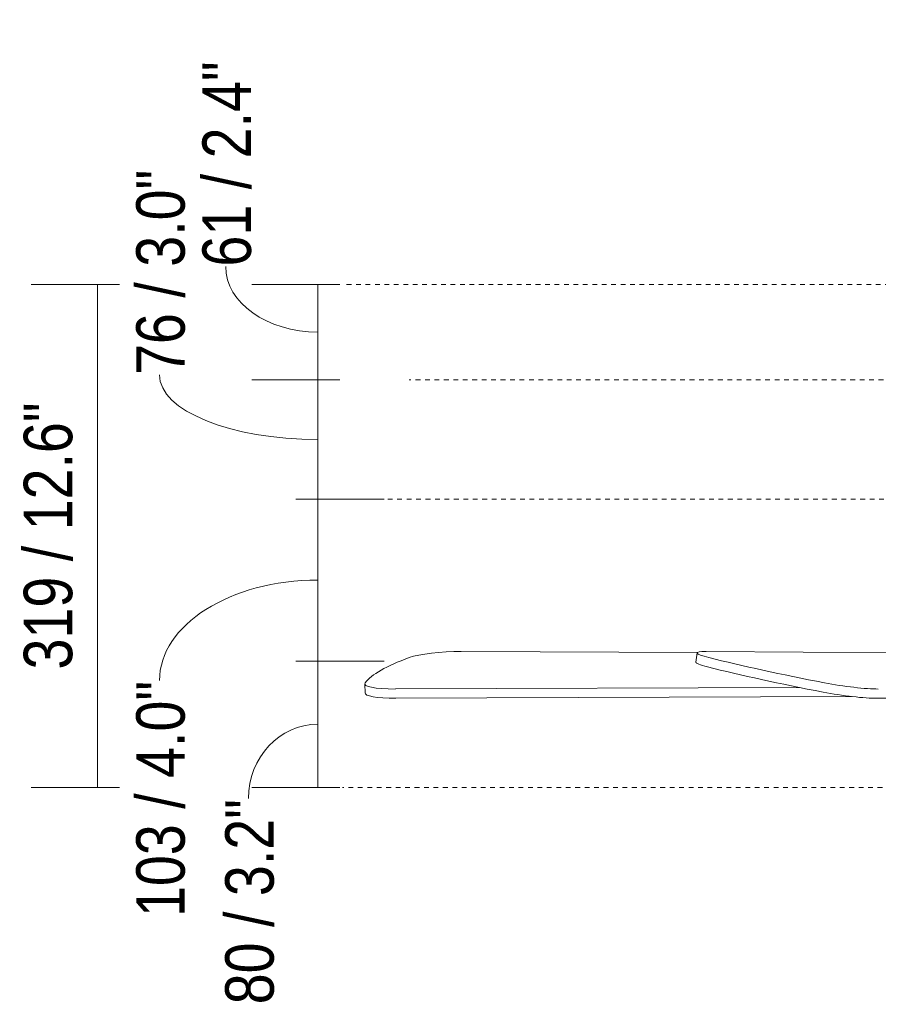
# Model space of a CAD drawing. Header units: millimetres. Extents: x 5734 to 11018, y -2931 to 7544.
# Tile 8 of 17: x 5734 to 6280, y 1543 to 2168. Entities that reach past the tile are written whole.
import ezdxf

# ---------------------------------------------------------------- set-up
doc = ezdxf.new("R2010")
doc.units = ezdxf.units.MM
doc.linetypes.add('Dash', pattern=[6, 3, -3])
doc.layers.add('A-ANNO-DIMS', color=7, linetype='Dash', lineweight=9, true_color=0xd2d2d2)
doc.layers.add('A-ANNO-DIMS-14', color=7, linetype='Continuous', lineweight=9)
doc.layers.add('E-LITE-EQPM', color=7, linetype='Continuous', lineweight=20)
doc.styles.add('Arial Narrow', font='ARIALN.TTF', dxfattribs={"height": 30.8})
doc.dimstyles.new('FARO_-_2_2mm_Arial_Narrow_mm_Inch_Left', dxfattribs={"dimscale": 304.8, "dimtxt": 31.521674, "dimasz": 0, "dimexe": 0.137795, "dimexo": 0.0625, "dimgap": 0.022966, "dimtad": 1, "dimdec": 0, "dimzin": 0, "dimdsep": 46, "dimtxsty": 'Arial Narrow', "dimblk1": 'NONE', "dimblk2": 'NONE', "dimsah": 1, "dimcen": 0.09, "dimadec": 0, "dimazin": 0, "dimtfac": 1, "dimtdec": 4, "dimtix": 1, "dimtmove": 1, "dimatfit": 3, "dimfxl": 0.045932, "dimfxlon": 1, "dimtvp": 1, "dimtolj": 1, "dimtzin": 0, "dimarcsym": 2})
doc.dimstyles.new('FARO_-_2_2mm_Arial_Narrow_mm_Inch_Left_1', dxfattribs={"dimscale": 304.8, "dimtxt": 31.521674, "dimasz": 0, "dimexe": 0.137795, "dimexo": 0.0625, "dimgap": 0.022966, "dimtad": 1, "dimdec": 0, "dimzin": 0, "dimdsep": 46, "dimtxsty": 'Arial Narrow', "dimblk1": 'NONE', "dimblk2": 'NONE', "dimsah": 1, "dimcen": 0.09, "dimadec": 0, "dimazin": 0, "dimtfac": 1, "dimtdec": 4, "dimtix": 1, "dimtmove": 0, "dimatfit": 3, "dimfxl": 0.045932, "dimfxlon": 1, "dimtvp": 1, "dimtolj": 1, "dimtzin": 0, "dimarcsym": 2})

# ---------------------------------------------------------------- blocks, each defined once
blk = doc.blocks.new('33710 - 33710 ALOHA Brown ceiling fan-522277-Alzado_PDF')
at = {"layer": 'E-LITE-EQPM'}
for p, q in [((6164.9, 1766.4), (6014.71, 1767.01)), ((6164.54, 1766.13), (6163.7, 1760.22)), ((6439.85, 1765.29), (6170.18, 1767.01)), ((5953.4, 1746.44), (5953.72, 1740.53)), ((5972.95, 1743.18), (6229.28, 1744.22)), ((6262.47, 1738.44), (5973.27, 1737.27)), ((6532.52, 1739), (6278.68, 1737.27))]:
    blk.add_line(p, q, dxfattribs=at)
for centre, major_axis, ratio, start_param, end_param in [((6213.53, 1755.1), (262.2, 14.29), 0.165149, 2.646407, 2.999406), ((6005.82, 1762.27), (27.28, 1.49), 0.165149, 1.229812, 2.646407), ((6191.58, 1762.27), (-27.04, 3.86), 0.102068, 5.639831, 7.056426), ((6360.64, 1755.1), (-259.96, 37.08), 0.102068, 0.773241, 1.126239), ((6190.74, 1756.36), (-27.04, 3.86), 0.102068, 0, 0.773241), ((6359.79, 1749.19), (-259.96, 37.08), 0.102068, 0.773241, 1.126239), ((5980.68, 1747.92), (27.28, 1.49), 0.165149, 2.999406, 4.416001), ((6257.41, 1747.92), (-27.04, 3.86), 0.102068, 1.126239, 2.542835), ((5981, 1742.02), (27.28, 1.49), 0.165149, 3.079917, 4.416001), ((6256.56, 1742.02), (-27.04, 3.86), 0.102068, 1.126239, 2.542835)]:
    blk.add_ellipse(centre, major_axis=major_axis, ratio=ratio, start_param=start_param, end_param=end_param, dxfattribs=at)
blk = doc.blocks.new('DIMBLOCK2-Alzado_PDF')
at = {"layer": 'A-ANNO-DIMS-14', "color": 251, "true_color": 0x5b5b5b, "transparency": 16777216}
for p, q in [((5937.7, 2000), (5881.7, 2000)), ((5923.7, 2000), (5923.7, 1939.36)), ((5923.7, 2000), (5937.7, 2000)), ((5937.7, 1939.36), (5881.7, 1939.36)), ((5923.7, 1939.36), (5937.7, 1939.36))]:
    blk.add_line(p, q, dxfattribs=at)
blk.add_ellipse((5923.7, 2011.28), major_axis=(58.53, 0), ratio=0.710691, start_param=3.141593, end_param=4.712389, dxfattribs=at)
at = {"layer": 'A-ANNO-DIMS-14', "color": 0, "transparency": 16777216, "insert": (5850.38, 2011.28), "char_height": 30.8, "width": 156.7078, "attachment_point": 1, "rotation": 90, "line_spacing_factor": 0.974696, "style": 'Arial Narrow'}
blk.add_mtext('61 / 2.4"', dxfattribs=at)
blk = doc.blocks.new('_None')
blk = doc.blocks.new('DIMBLOCK3-Alzado_PDF')
at = {"layer": 'A-ANNO-DIMS-14', "color": 251, "true_color": 0x5b5b5b, "transparency": 16777216}
for p, q in [((5937.7, 1939.36), (5881.7, 1939.36)), ((5923.7, 1939.36), (5923.7, 1863.73)), ((5923.7, 1939.36), (5937.7, 1939.36)), ((5923.7, 1863.73), (5909.7, 1863.73)), ((5923.63, 1863.73), (5965.7, 1863.73))]:
    blk.add_line(p, q, dxfattribs=at)
blk.add_ellipse((5923.7, 1942.5), major_axis=(-100.58, 0), ratio=0.407168, start_param=0, end_param=1.570796, dxfattribs=at)
at = {"layer": 'A-ANNO-DIMS-14', "color": 0, "transparency": 16777216, "insert": (5808.33, 1942.5), "char_height": 30.8, "width": 156.7078, "attachment_point": 1, "rotation": 90, "line_spacing_factor": 0.974696, "style": 'Arial Narrow'}
blk.add_mtext('76 / 3.0"', dxfattribs=at)
blk = doc.blocks.new('DIMBLOCK4-Alzado_PDF')
at = {"layer": 'A-ANNO-DIMS-14', "color": 251, "true_color": 0x5b5b5b, "transparency": 16777216}
for p, q in [((5923.7, 1863.73), (5909.7, 1863.73)), ((5923.63, 1863.73), (5965.7, 1863.73)), ((5923.7, 1863.73), (5923.7, 1760.91)), ((5923.7, 1760.91), (5909.7, 1760.91)), ((5923.63, 1760.91), (5965.7, 1760.91))]:
    blk.add_line(p, q, dxfattribs=at)
blk.add_ellipse((5923.7, 1748.56), major_axis=(-100.58, 0), ratio=0.633847, start_param=4.712389, end_param=6.283185, dxfattribs=at)
at = {"layer": 'A-ANNO-DIMS-14', "color": 0, "transparency": 16777216, "insert": (5808.33, 1598.46), "char_height": 30.8, "width": 180.1239, "attachment_point": 1, "rotation": 90, "line_spacing_factor": 0.974696, "style": 'Arial Narrow'}
blk.add_mtext('103 / 4.0"', dxfattribs=at)
blk = doc.blocks.new('DIMBLOCK5-Alzado_PDF')
at = {"layer": 'A-ANNO-DIMS-14', "color": 251, "true_color": 0x5b5b5b, "transparency": 16777216}
for p, q in [((5923.7, 1760.91), (5909.7, 1760.91)), ((5923.63, 1760.91), (5965.7, 1760.91)), ((5923.7, 1760.91), (5923.7, 1680.75)), ((5937.7, 1680.75), (5881.7, 1680.75)), ((5923.7, 1680.75), (5937.7, 1680.75))]:
    blk.add_line(p, q, dxfattribs=at)
blk.add_ellipse((5923.7, 1673.64), major_axis=(0, 47.19), ratio=0.933904, start_param=0, end_param=1.570796, dxfattribs=at)
at = {"layer": 'A-ANNO-DIMS-14', "color": 0, "transparency": 16777216, "insert": (5864.84, 1543.05), "char_height": 30.8, "width": 156.7078, "attachment_point": 1, "rotation": 90, "line_spacing_factor": 0.974696, "style": 'Arial Narrow'}
blk.add_mtext('80 / 3.2"', dxfattribs=at)
blk = doc.blocks.new('DIMBLOCK7-Alzado_PDF')
at = {"layer": 'A-ANNO-DIMS-14', "color": 251, "true_color": 0x5b5b5b, "transparency": 16777216}
for p, q in [((5797.7, 2000), (5741.7, 2000)), ((5783.7, 2000), (5783.7, 1680.75)), ((5783.7, 2000), (5797.7, 2000)), ((5797.7, 1680.75), (5741.7, 1680.75)), ((5783.7, 1680.75), (5797.7, 1680.75))]:
    blk.add_line(p, q, dxfattribs=at)
at = {"layer": 'A-ANNO-DIMS-14', "color": 0, "transparency": 16777216, "insert": (5736.9, 1755.57), "char_height": 30.8, "width": 203.54, "attachment_point": 1, "rotation": 90, "line_spacing_factor": 0.974696, "style": 'Arial Narrow'}
blk.add_mtext('319 / 12.6"', dxfattribs=at)

msp = doc.modelspace()

# ---------------------------------------------------------------- linework, layer by layer
at = {"layer": 'A-ANNO-DIMS'}
for p, q in [((6394.95, 2000), (5939.21, 2000)), ((6558.73, 1939.36), (5981.61, 1939.36)), ((6559.08, 1863.73), (5920.87, 1863.73)), ((5958.61, 1760.91), (5918.61, 1760.91)), ((6594.11, 1680.75), (5939.21, 1680.75))]:
    msp.add_line(p, q, dxfattribs=at)

# ---------------------------------------------------------------- block references
at = {"layer": 'E-LITE-EQPM'}
msp.add_blockref('33710 - 33710 ALOHA Brown ceiling fan-522277-Alzado_PDF', (0, 0), dxfattribs=at)

# ---------------------------------------------------------------- dimensions: what is measured, and where the dimension line sits
at = {"layer": 'A-ANNO-DIMS', "color": 251, "linetype": 'Continuous', "true_color": 0x5b5b5b}
for base, p1, p2, override, picture, middle in [((5923.7, 1939.36), (5937.7, 2000), (5937.7, 1939.36), {"dimpost": '<>', "dimfxl": 60.643432}, 'DIMBLOCK2-Alzado_PDF', (5870.92, 2089.63)), ((5923.7, 1863.73), (5937.7, 1939.36), (5909.7, 1863.73), {"dimpost": '<>', "dimfxl": 80.646767}, 'DIMBLOCK3-Alzado_PDF', (5828.87, 2020.85)), ((5923.7, 1760.91), (5909.7, 1863.73), (5909.7, 1760.91), {"dimpost": '<>', "dimfxl": 102.81498}, 'DIMBLOCK4-Alzado_PDF', (5828.87, 1688.52)), ((5923.7, 1680.75), (5909.7, 1760.91), (5937.7, 1680.75), {"dimpost": '<>', "dimfxl": 84.910562}, 'DIMBLOCK5-Alzado_PDF', (5885.38, 1621.41))]:
    dim = msp.add_linear_dim(base=base, p1=p1, p2=p2, angle=90, dimstyle='FARO_-_2_2mm_Arial_Narrow_mm_Inch_Left', override=override, dxfattribs=at)
    dim.commit()
    dim.dimension.update_dxf_attribs({"geometry": picture, "text_midpoint": middle, "dimtype": 160, "text_rotation": 90})
dim = msp.add_linear_dim(base=(5783.7, 1680.75), p1=(5797.7, 2000), p2=(5797.7, 1680.75), angle=90, dimstyle='FARO_-_2_2mm_Arial_Narrow_mm_Inch_Left_1', override={"dimpost": '<>', "dimfxl": 319.249549}, dxfattribs=at)
dim.commit()
dim.dimension.update_dxf_attribs({"geometry": 'DIMBLOCK7-Alzado_PDF', "text_midpoint": (5756.77, 1840.38)})

doc.saveas('drawing.dxf')
